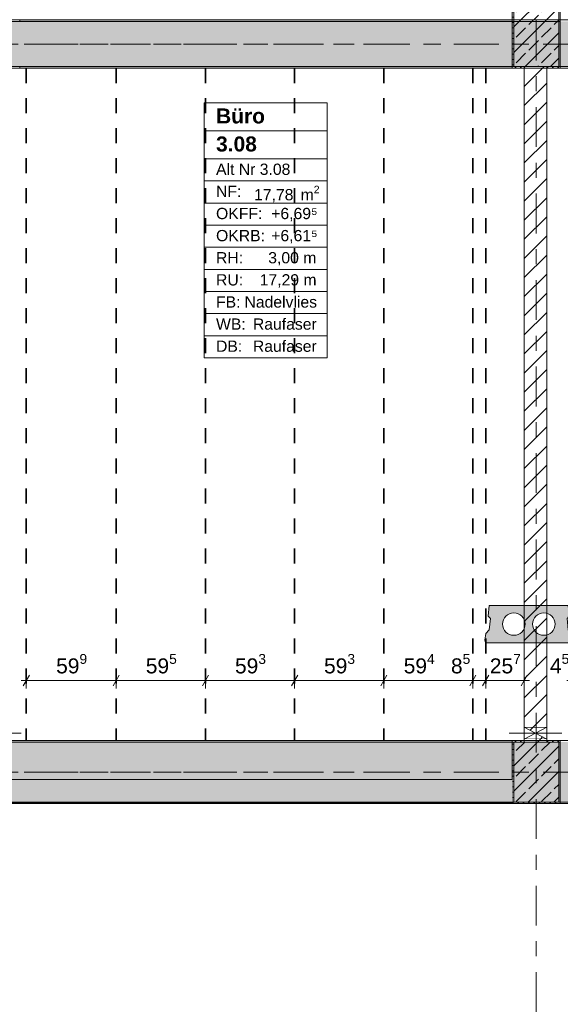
# Model space of a CAD drawing. Header units: metres. Extents: x -3.6 to 84.5, y -11 to 16.8.
# Tile 112 of 124: x 29.5 to 33.1, y 6.8 to 13.3. Entities that reach past the tile are written whole.
import ezdxf

# ---------------------------------------------------------------- set-up
doc = ezdxf.new("R2010")
doc.units = ezdxf.units.M
doc.header["$MEASUREMENT"] = 0
for name, pattern in [('Achse', [0.2, 0.1, -0.05, 0, -0.05]), ('Strichlinie doppelt', [0.546806, 0.264583, -0.105833, 0.070556, -0.105833]), ('Wipeout_Contour', [1, 0, -1])]:
    doc.linetypes.add(name, pattern=pattern)
for name, color, linetype in [('155 - Bemaßung_ Beschriftung.Ausbau - Deckenelemente', 7, 'Continuous'), ('305 - Elemente.Linie_ Schraffur - Deckenspiegel', 7, 'Continuous'), ('401 - Zone.Raum_ Raumbegrenzung_ Whg.', 7, 'Continuous'), ('451 - Universal.Achsen Raster', 7, 'Continuous'), ('605 - Struktur.Wand Innen', 7, 'Continuous'), ('607 - Struktur.Stütze', 7, 'Continuous'), ('608 - Struktur.Träger', 7, 'Continuous'), ('Abbruch_605 - Struktur.Wand Innen', 7, 'Continuous'), ('Neubau_605 - Struktur.Wand Innen', 7, 'Continuous')]:
    doc.layers.add(name, color=color, linetype=linetype)
doc.styles.add('ERSTELLTER_STIL_1', font='txt')
doc.styles.add('ERSTELLTER_STIL_2', font='txt')
doc.linetypes.add('Abbruch 1', pattern='A,0,[1,2022.0244.A_L5A-PL04.09_iA_Deckenelemente 2.OG1.Shx,S=0.001984,R=0,X=0,Y=0],-0.25,0', length=0.25)
doc.dimstyles.new('ERSTELLTER_STIL__1', dxfattribs={"dimtxt": 0.1, "dimasz": 0.0532, "dimexe": 0.18, "dimexo": 0.0625, "dimgap": 0, "dimtad": 1, "dimtih": 1, "dimtoh": 1, "dimzin": 0, "dimdsep": 46, "dimtxsty": 'ERSTELLTER_STIL_2', "dimblk": 'ARROWHEAD_2', "dimblk1": 'ARROWHEAD_2', "dimblk2": 'ARROWHEAD_2', "dimcen": 0.09, "dimse1": 1, "dimse2": 1, "dimclrd": 7, "dimclre": 7, "dimclrt": 7, "dimazin": 0, "dimtfac": 1, "dimtdec": 4, "dimtmove": 0, "dimatfit": 3, "dimfxl": 1, "dimtolj": 1, "dimtzin": 0, "dimarcsym": 0})
doc.dimstyles.new('ERSTELLTER_STIL__6', dxfattribs={"dimtxt": 0.1, "dimasz": 0.0532, "dimexe": 0.18, "dimexo": 0.0625, "dimgap": 0, "dimtad": 1, "dimzin": 0, "dimdsep": 46, "dimtxsty": 'ERSTELLTER_STIL_2', "dimblk": 'ARROWHEAD_2', "dimblk1": 'ARROWHEAD_2', "dimblk2": 'ARROWHEAD_2', "dimcen": 0.09, "dimse1": 1, "dimse2": 1, "dimclrd": 256, "dimclre": 256, "dimclrt": 256, "dimazin": 0, "dimtfac": 1, "dimtdec": 4, "dimtmove": 0, "dimatfit": 3, "dimfxl": 1, "dimtolj": 1, "dimtzin": 0, "dimarcsym": 0})
pattern_1 = [(45, (0, 0), (-0.08485281, 0.08485281), []), (45, (-0.04243, 0.04243), (-0.08485281, 0.08485281), [0.09, -0.03])]
pattern_2 = [(45, (0, 0), (-0.01767767, 0.01767767), [0, -0.025])]
pattern_3 = [(45, (0, 0), (-0.0636396, 0.0636396), [])]

# ---------------------------------------------------------------- blocks, each defined once
blk = doc.blocks.new('*D166')
at = {"layer": '155 - Bemaßung_ Beschriftung.Ausbau - Deckenelemente', "color": 7, "linetype": 'Continuous', "lineweight": 5}
for p, q in [((33.1872, 8.945), (33.1468, 8.875)), ((33.167, 8.8575), (33.167, 8.9625)), ((33.2322, 8.945), (33.1918, 8.875)), ((33.212, 8.8575), (33.212, 8.9625)), ((33.1328, 8.91), (33.167, 8.91)), ((33.167, 8.91), (33.212, 8.91))]:
    blk.add_line(p, q, dxfattribs=at)
at = {"layer": '155 - Bemaßung_ Beschriftung.Ausbau - Deckenelemente', "color": 7, "lineweight": 5, "insert": (33.0208, 8.9289), "char_height": 0.1, "attachment_point": 7, "style": 'ERSTELLTER_STIL_2'}
blk.add_mtext('\\A1;{\\pql;\\fArial|b0|i0|c0|p38;4\\fArial|b0|i0|c0|p38;\\A1{\\H.66x;\\S5^  ;}}', dxfattribs=at)
blk = doc.blocks.new('ARROWHEAD_2')
at = {"color": 0, "linetype": 'Continuous', "lineweight": 0}
for p, q in [((0, 0), (-1, 0)), ((-0.38, -0.66), (0.38, 0.66))]:
    blk.add_line(p, q, dxfattribs=at)
blk = doc.blocks.new('*D173')
at = {"layer": '155 - Bemaßung_ Beschriftung.Ausbau - Deckenelemente', "color": 7, "linetype": 'Continuous', "lineweight": 5}
for p, q in [((29.5542, 8.945), (29.5138, 8.875)), ((29.534, 8.8575), (29.534, 8.9625)), ((30.1532, 8.945), (30.1128, 8.875)), ((30.133, 8.8575), (30.133, 8.9625)), ((29.4998, 8.91), (29.534, 8.91)), ((29.534, 8.91), (30.133, 8.91))]:
    blk.add_line(p, q, dxfattribs=at)
at = {"layer": '155 - Bemaßung_ Beschriftung.Ausbau - Deckenelemente', "color": 7, "lineweight": 5, "insert": (29.7326, 8.9283), "char_height": 0.1, "attachment_point": 7, "style": 'ERSTELLTER_STIL_2'}
blk.add_mtext('\\A1;{\\pql;\\fArial|b0|i0|c0|p38;59\\fArial|b0|i0|c0|p38;\\A1{\\H.66x;\\S9^  ;}}', dxfattribs=at)
blk = doc.blocks.new('*D174')
at = {"layer": '155 - Bemaßung_ Beschriftung.Ausbau - Deckenelemente', "color": 7, "linetype": 'Continuous', "lineweight": 5}
for p, q in [((30.1532, 8.945), (30.1128, 8.875)), ((30.133, 8.8575), (30.133, 8.9625)), ((30.7482, 8.945), (30.7078, 8.875)), ((30.728, 8.8575), (30.728, 8.9625)), ((30.133, 8.91), (30.728, 8.91))]:
    blk.add_line(p, q, dxfattribs=at)
at = {"layer": '155 - Bemaßung_ Beschriftung.Ausbau - Deckenelemente', "color": 7, "lineweight": 5, "insert": (30.3296, 8.9283), "char_height": 0.1, "attachment_point": 7, "style": 'ERSTELLTER_STIL_2'}
blk.add_mtext('\\A1;{\\pql;\\fArial|b0|i0|c0|p38;59\\fArial|b0|i0|c0|p38;\\A1{\\H.66x;\\S5^  ;}}', dxfattribs=at)
blk = doc.blocks.new('*D175')
at = {"layer": '155 - Bemaßung_ Beschriftung.Ausbau - Deckenelemente', "color": 7, "linetype": 'Continuous', "lineweight": 5}
for p, q in [((30.7482, 8.945), (30.7078, 8.875)), ((30.728, 8.8575), (30.728, 8.9625)), ((31.3412, 8.945), (31.3008, 8.875)), ((31.321, 8.8575), (31.321, 8.9625)), ((30.728, 8.91), (31.321, 8.91))]:
    blk.add_line(p, q, dxfattribs=at)
at = {"layer": '155 - Bemaßung_ Beschriftung.Ausbau - Deckenelemente', "color": 7, "lineweight": 5, "insert": (30.9236, 8.9283), "char_height": 0.1, "attachment_point": 7, "style": 'ERSTELLTER_STIL_2'}
blk.add_mtext('\\A1;{\\pql;\\fArial|b0|i0|c0|p38;59\\fArial|b0|i0|c0|p38;\\A1{\\H.66x;\\S3^  ;}}', dxfattribs=at)
blk = doc.blocks.new('*D176')
at = {"layer": '155 - Bemaßung_ Beschriftung.Ausbau - Deckenelemente', "color": 7, "linetype": 'Continuous', "lineweight": 5}
for p, q in [((31.3412, 8.945), (31.3008, 8.875)), ((31.321, 8.8575), (31.321, 8.9625)), ((31.9342, 8.945), (31.8938, 8.875)), ((31.914, 8.8575), (31.914, 8.9625)), ((31.321, 8.91), (31.914, 8.91))]:
    blk.add_line(p, q, dxfattribs=at)
at = {"layer": '155 - Bemaßung_ Beschriftung.Ausbau - Deckenelemente', "color": 7, "lineweight": 5, "insert": (31.5166, 8.9283), "char_height": 0.1, "attachment_point": 7, "style": 'ERSTELLTER_STIL_2'}
blk.add_mtext('\\A1;{\\pql;\\fArial|b0|i0|c0|p38;59\\fArial|b0|i0|c0|p38;\\A1{\\H.66x;\\S3^  ;}}', dxfattribs=at)
blk = doc.blocks.new('*D177')
at = {"layer": '155 - Bemaßung_ Beschriftung.Ausbau - Deckenelemente', "color": 7, "linetype": 'Continuous', "lineweight": 5}
for p, q in [((31.9342, 8.945), (31.8938, 8.875)), ((31.914, 8.8575), (31.914, 8.9625)), ((32.5282, 8.945), (32.4878, 8.875)), ((32.508, 8.8575), (32.508, 8.9625)), ((31.914, 8.91), (32.508, 8.91))]:
    blk.add_line(p, q, dxfattribs=at)
at = {"layer": '155 - Bemaßung_ Beschriftung.Ausbau - Deckenelemente', "color": 7, "lineweight": 5, "char_height": 0.1, "attachment_point": 7, "style": 'ERSTELLTER_STIL_2'}
for s, insert in [('\\A1;{\\pql;\\fArial|b0|i0|c0|p38;59\\fArial|b0|i0|c0|p38;\\A1{\\H.66x;\\S4^  ;}}', (32.0471, 8.9283)), ('\\A1;{\\pql;\\fArial|b0|i0|c0|p38;8\\fArial|b0|i0|c0|p38;\\A1{\\H.66x;\\S5^  ;}}', (32.3618, 8.9283))]:
    blk.add_mtext(s, dxfattribs=dict(at, insert=insert))
blk = doc.blocks.new('*D178')
at = {"layer": '155 - Bemaßung_ Beschriftung.Ausbau - Deckenelemente', "color": 7, "linetype": 'Continuous', "lineweight": 5}
for p, q in [((32.5282, 8.945), (32.4878, 8.875)), ((32.508, 8.8575), (32.508, 8.9625)), ((32.6132, 8.945), (32.5728, 8.875)), ((32.593, 8.8575), (32.593, 8.9625)), ((32.508, 8.91), (32.593, 8.91))]:
    blk.add_line(p, q, dxfattribs=at)
blk = doc.blocks.new('*D179')
at = {"layer": '155 - Bemaßung_ Beschriftung.Ausbau - Deckenelemente', "color": 7, "linetype": 'Continuous', "lineweight": 5}
for p, q in [((32.6132, 8.945), (32.5728, 8.875)), ((32.593, 8.8575), (32.593, 8.9625)), ((32.8298, 8.875), (32.8702, 8.945)), ((32.85, 8.8575), (32.85, 8.9625)), ((32.593, 8.91), (32.85, 8.91)), ((32.85, 8.91), (32.8843, 8.91))]:
    blk.add_line(p, q, dxfattribs=at)
at = {"layer": '155 - Bemaßung_ Beschriftung.Ausbau - Deckenelemente', "color": 7, "lineweight": 5, "insert": (32.6206, 8.9283), "char_height": 0.1, "attachment_point": 7, "style": 'ERSTELLTER_STIL_2'}
blk.add_mtext('\\A1;{\\pql;\\fArial|b0|i0|c0|p38;25\\fArial|b0|i0|c0|p38;\\A1{\\H.66x;\\S7^  ;}}', dxfattribs=at)
blk = doc.blocks.new('*D322')
at = {"layer": '155 - Bemaßung_ Beschriftung.Ausbau - Deckenelemente', "color": 160, "linetype": 'Continuous', "lineweight": 5, "true_color": 0x3232ff}
for p, q in [((33.3305, 8.76), (33.2255, 8.76)), ((33.243, 8.7802), (33.313, 8.7398)), ((33.278, 8.51), (33.278, 8.76)), ((33.243, 8.5302), (33.313, 8.4898)), ((33.3305, 8.51), (33.2255, 8.51)), ((33.278, 8.4758), (33.278, 8.51))]:
    blk.add_line(p, q, dxfattribs=at)
at = {"layer": '155 - Bemaßung_ Beschriftung.Ausbau - Deckenelemente', "color": 160, "lineweight": 5, "true_color": 0x3232ff, "insert": (33.258, 8.5591), "char_height": 0.1, "attachment_point": 7, "rotation": 90, "style": 'ERSTELLTER_STIL_2'}
blk.add_mtext('\\A1;{\\pql;\\fArial|b0|i0|c0|p38;25}', dxfattribs=at)

msp = doc.modelspace()

# ---------------------------------------------------------------- hatches: boundary and pattern name
at = {"layer": '607 - Struktur.Stütze', "linetype": 'Continuous', "lineweight": 0, "true_color": 0x000000}
h = msp.add_hatch(dxfattribs=at)
h.set_pattern_fill('Beton__Stahlbeton_0001', color=18, style=0, pattern_type=2)
h.set_pattern_definition(pattern_1)
h.paths.add_polyline_path([(32.78, 13), (33.08, 13), (33.08, 13.45), (32.78, 13.45)])
h = msp.add_hatch(dxfattribs=at)
h.set_pattern_fill('Gips_0001', color=18, style=0, pattern_type=2)
h.set_pattern_definition(pattern_2)
h.paths.add_polyline_path([(32.77, 13.445), (32.77, 12.99), (32.85, 12.99), (32.85, 13), (32.78, 13), (32.78, 13.445)])
h = msp.add_hatch(dxfattribs=at)
h.set_pattern_fill('Gips_0001', color=18, style=0, pattern_type=2)
h.set_pattern_definition(pattern_2)
h.paths.add_polyline_path([(33.08, 13), (33, 13), (33, 12.99), (33.09, 12.99), (33.09, 13.445), (33.08, 13.445)])
h = msp.add_hatch(dxfattribs=at)
h.set_pattern_fill('Gips_0001', color=18, style=0, pattern_type=2)
h.set_pattern_definition(pattern_2)
h.paths.add_polyline_path([(32.77, 8.51), (32.77, 8.09), (33.09, 8.09), (33.09, 8.51), (33, 8.51), (33, 8.5), (33.08, 8.5), (33.08, 8.1), (32.78, 8.1), (32.78, 8.5), (32.85, 8.5), (32.85, 8.51)])
h = msp.add_hatch(dxfattribs=at)
h.set_pattern_fill('Beton__Stahlbeton_0001', color=18, style=0, pattern_type=2)
h.set_pattern_definition(pattern_1)
h.paths.add_polyline_path([(32.78, 8.1), (33.08, 8.1), (33.08, 8.5), (32.78, 8.5)])
at = {"layer": '608 - Struktur.Träger', "linetype": 'Continuous', "lineweight": 0, "true_color": 0x000000}
h = msp.add_hatch(dxfattribs=at)
h.set_pattern_fill('Gips_0001', color=18, style=0, pattern_type=2)
h.set_pattern_definition(pattern_2)
h.paths.add_polyline_path([(32.77, 13.31), (29.49, 13.31), (29.49, 13.3), (32.77, 13.3)])
h = msp.add_hatch(dxfattribs=at)
h.set_pattern_fill('Gips_0001', color=18, style=0, pattern_type=2)
h.set_pattern_definition(pattern_2)
h.paths.add_polyline_path([(32.77, 13), (29.49, 13), (29.49, 12.99), (32.77, 12.99)])
h = msp.add_hatch(dxfattribs=at)
h.set_pattern_fill('Gips_0001', color=18, style=0, pattern_type=2)
h.set_pattern_definition(pattern_2)
h.paths.add_polyline_path([(32.77, 8.51), (29.4, 8.51), (29.4, 8.5), (32.77, 8.5)])
at = {"layer": 'Abbruch_605 - Struktur.Wand Innen', "linetype": 'Continuous', "lineweight": 0, "true_color": 0x000000}
h = msp.add_hatch(dxfattribs=at)
h.set_pattern_fill('MW_Ziegel_0001', color=18, style=0, pattern_type=2)
h.set_pattern_definition(pattern_3)
h.paths.add_polyline_path([(33, 8.6), (32.85, 8.6), (32.925, 8.56)])
h = msp.add_hatch(dxfattribs=at)
h.set_pattern_fill('MW_Ziegel_0001', color=18, style=0, pattern_type=2)
h.set_pattern_definition(pattern_3)
h.paths.add_polyline_path([(32.85, 8.52), (33, 8.52), (32.925, 8.56)])

# ---------------------------------------------------------------- linework, layer by layer
at = {"layer": '155 - Bemaßung_ Beschriftung.Ausbau - Deckenelemente', "color": 7, "linetype": 'Achse', "lineweight": 35}
for p, q in [((29.534, 12.99), (29.534, 8.51)), ((30.133, 12.99), (30.133, 8.51)), ((30.728, 12.99), (30.728, 8.51)), ((31.321, 12.99), (31.321, 8.51)), ((31.914, 12.99), (31.914, 8.51)), ((32.508, 12.99), (32.508, 8.51)), ((32.593, 12.99), (32.593, 8.51))]:
    msp.add_line(p, q, dxfattribs=at)
at = {"layer": '401 - Zone.Raum_ Raumbegrenzung_ Whg.', "color": 7, "linetype": 'Continuous', "lineweight": 9}
for p, q in [((31.5378, 12.7583), (30.719, 12.7583)), ((30.719, 12.7583), (30.719, 11.0591)), ((30.719, 12.7583), (31.5378, 12.7583)), ((30.719, 12.5716), (30.719, 12.7583)), ((31.5378, 11.0591), (31.5378, 12.7583)), ((31.5378, 12.7583), (31.5378, 12.5716)), ((31.5378, 12.5716), (30.719, 12.5716)), ((30.719, 12.5716), (31.5378, 12.5716)), ((30.719, 12.385), (30.719, 12.5716)), ((31.5378, 12.5716), (31.5378, 12.385)), ((31.5378, 12.385), (30.719, 12.385)), ((30.719, 12.385), (31.5378, 12.385)), ((30.719, 12.2377), (30.719, 12.385)), ((31.5378, 12.385), (31.5378, 12.2377)), ((31.5378, 12.2377), (30.719, 12.2377)), ((30.719, 12.2377), (31.5378, 12.2377)), ((30.719, 12.0904), (30.719, 12.2377)), ((31.5378, 12.2377), (31.5378, 12.0904)), ((31.5378, 12.0904), (30.719, 12.0904)), ((30.719, 12.0904), (31.5378, 12.0904)), ((30.719, 11.9431), (30.719, 12.0904)), ((31.5378, 12.0904), (31.5378, 11.9431)), ((31.5378, 11.9431), (30.719, 11.9431)), ((30.719, 11.9431), (31.5378, 11.9431)), ((30.719, 11.7958), (30.719, 11.9431)), ((31.5378, 11.9431), (31.5378, 11.7958)), ((31.5378, 11.7958), (30.719, 11.7958)), ((30.719, 11.7958), (31.5378, 11.7958)), ((30.719, 11.6484), (30.719, 11.7958)), ((31.5378, 11.7958), (31.5378, 11.6484)), ((31.5378, 11.6484), (30.719, 11.6484)), ((30.719, 11.6484), (31.5378, 11.6484)), ((30.719, 11.5011), (30.719, 11.6484)), ((31.5378, 11.6484), (31.5378, 11.5011)), ((31.5378, 11.5011), (30.719, 11.5011)), ((30.719, 11.5011), (31.5378, 11.5011)), ((30.719, 11.3538), (30.719, 11.5011)), ((31.5378, 11.5011), (31.5378, 11.3538)), ((31.5378, 11.3538), (30.719, 11.3538)), ((30.719, 11.3538), (31.5378, 11.3538)), ((30.719, 11.2065), (30.719, 11.3538)), ((31.5378, 11.3538), (31.5378, 11.2065)), ((31.5378, 11.2065), (30.719, 11.2065)), ((30.719, 11.2065), (31.5378, 11.2065)), ((30.719, 11.0591), (30.719, 11.2065)), ((31.5378, 11.2065), (31.5378, 11.0591)), ((30.719, 11.0591), (31.5378, 11.0591)), ((31.5378, 11.0591), (30.719, 11.0591))]:
    msp.add_line(p, q, dxfattribs=at)
at = {"layer": '451 - Universal.Achsen Raster', "color": 160, "linetype": 'Strichlinie doppelt', "lineweight": 9, "true_color": 0x3232ff}
for p, q in [((64.935, 13.15), (-3.175, 13.15)), ((64.935, 8.3), (-3.175, 8.3))]:
    msp.add_line(p, q, dxfattribs=at)
at = {"layer": '607 - Struktur.Stütze', "color": 7, "linetype": 'Continuous', "lineweight": 13, "flags": 128}
for points in [[(32.78, 13), (33.08, 13), (33.08, 13.45), (32.78, 13.45)], [(32.78, 8.1), (33.08, 8.1), (33.08, 8.5), (32.78, 8.5)]]:
    msp.add_lwpolyline(points, close=True, dxfattribs=at)
at = {"layer": '607 - Struktur.Stütze', "color": 7, "linetype": 'Continuous', "lineweight": 5, "flags": 128}
for points in [[(32.77, 13.445), (32.77, 12.99), (32.85, 12.99)], [(33, 12.99), (33.09, 12.99), (33.09, 13.445)], [(32.85, 8.51), (32.77, 8.51), (32.77, 8.09), (33.09, 8.09), (33.09, 8.51), (33, 8.51)]]:
    msp.add_lwpolyline(points, dxfattribs=at)
at = {"layer": '608 - Struktur.Träger', "color": 7, "linetype": 'Continuous', "lineweight": 13}
for p, q in [((14.78, 13.31), (47.48, 13.31)), ((29.49, 13.3), (29.17, 13.3)), ((32.77, 13.3), (29.49, 13.3)), ((33.09, 13.3), (32.77, 13.3)), ((32.77, 8.5), (29.4, 8.5))]:
    msp.add_line(p, q, dxfattribs=at)
at = {"layer": '608 - Struktur.Träger', "color": 7, "linetype": 'Continuous', "lineweight": 5}
for p, q in [((29.49, 13.31), (29.49, 13.3)), ((32.77, 13.31), (29.49, 13.31)), ((32.77, 13.31), (32.77, 13.3)), ((29.49, 13), (29.49, 12.99)), ((32.77, 12.99), (29.49, 12.99)), ((32.77, 13), (32.77, 12.99)), ((32.77, 8.51), (29.4, 8.51)), ((32.77, 8.51), (32.77, 8.5))]:
    msp.add_line(p, q, dxfattribs=at)
at = {"layer": '608 - Struktur.Träger', "color": 7, "linetype": 'Achse', "lineweight": 9}
for p, q in [((14.78, 13.15), (47.48, 13.15)), ((0.38, 8.3), (61.88, 8.3))]:
    msp.add_line(p, q, dxfattribs=at)
at = {"layer": 'Abbruch_605 - Struktur.Wand Innen', "color": 7, "linetype": 'Abbruch 1', "lineweight": 18}
for p, q in [((33, 8.6), (32.85, 8.6)), ((32.85, 8.52), (33, 8.52))]:
    msp.add_line(p, q, dxfattribs=at)
at = {"layer": 'Abbruch_605 - Struktur.Wand Innen', "color": 160, "linetype": 'Abbruch 1', "lineweight": 5, "true_color": 0x3232ff}
for p, q in [((29.13, 8.56), (29.5, 8.56)), ((29.13, 8.56), (29.5, 8.56)), ((32.75, 8.56), (33.1, 8.56)), ((32.75, 8.56), (33.1, 8.56))]:
    msp.add_line(p, q, dxfattribs=at)
at = {"layer": 'Abbruch_605 - Struktur.Wand Innen', "color": 7, "linetype": 'Abbruch 1', "lineweight": 18, "flags": 128}
for points in [[(32.85, 8.6), (32.85, 8.52)], [(33, 8.52), (33, 8.6)]]:
    msp.add_lwpolyline(points, dxfattribs=at)
at = {"layer": 'Neubau_605 - Struktur.Wand Innen', "color": 1, "linetype": 'Continuous', "lineweight": 9}
for p, q in [((32.85, 8.52), (33, 8.6)), ((32.85, 8.6), (33, 8.52))]:
    msp.add_line(p, q, dxfattribs=at)

# ---------------------------------------------------------------- texts
at = {"layer": '401 - Zone.Raum_ Raumbegrenzung_ Whg.', "color": 7, "lineweight": 9, "attachment_point": 1}
for s, insert, char_height, style in [('\\A1;{\\pqj;\\pt0;\\fArial|b1|i0|c0|p38;Büro}', (30.7975, 12.7207), 0.1, 'ERSTELLTER_STIL_1'), ('\\A1;{\\pqj;\\pt0;\\fArial|b1|i0|c0|p38;}', (31.4592, 12.7435), 0.1, 'ERSTELLTER_STIL_1'), ('\\A1;{\\pql;\\pt0;\\fArial|b1|i0|c0|p38;3.08}', (30.7975, 12.5341), 0.1, 'ERSTELLTER_STIL_1'), ('\\A1;{\\pqj;\\pt0;\\fArial|b1|i0|c0|p38;}', (31.4592, 12.5569), 0.1, 'ERSTELLTER_STIL_1'), ('\\A1;{\\pqj;\\pt0;\\fArial|b0|i0|c0|p38;Alt Nr 3.08}', (30.7975, 12.3532), 0.075, 'ERSTELLTER_STIL_2'), ('\\A1;{\\pqj;\\pt0;\\fArial|b0|i0|c0|p38;}', (31.4592, 12.3703), 0.075, 'ERSTELLTER_STIL_2'), ('\\A1;{\\pqj;\\pt0;\\fArial|b0|i0|c0|p38;NF: }', (30.7975, 12.2058), 0.075, 'ERSTELLTER_STIL_2'), ('\\A1;{\\pql;\\pt0,0.05;\\fArial|b0|i0|c0|p38;17,78\\fArial|b0|i0|c0|p38;\\A1{\\H.66x;\\S^  ;}\\fArial|b0|i0|c0|p38; m\\fArial|b0|i0|c0|p38;\\A1{\\H.66x;\\S2^  ;}}', (31.0507, 12.2058), 0.075, 'ERSTELLTER_STIL_2'), ('\\A1;{\\pqj;\\pt0;\\fArial|b0|i0|c0|p38;+6,69⁵}', (31.1651, 12.0585), 0.075, 'ERSTELLTER_STIL_2'), ('\\A1;{\\pqj;\\pt0;\\fArial|b0|i0|c0|p38;OKFF: }', (30.7975, 12.0585), 0.075, 'ERSTELLTER_STIL_2'), ('\\A1;{\\pqj;\\pt0;\\fArial|b0|i0|c0|p38;OKRB: }', (30.7975, 11.9112), 0.075, 'ERSTELLTER_STIL_2'), ('\\A1;{\\pqj;\\pt0;\\fArial|b0|i0|c0|p38;+6,61⁵}', (31.1651, 11.9112), 0.075, 'ERSTELLTER_STIL_2'), ('\\A1;{\\pqj;\\pt0;\\fArial|b0|i0|c0|p38;RH: }', (30.7975, 11.7639), 0.075, 'ERSTELLTER_STIL_2'), ('\\A1;{\\pqj;\\pt0;\\fArial|b0|i0|c0|p38;3,00 m}', (31.1452, 11.7639), 0.075, 'ERSTELLTER_STIL_2'), ('\\A1;{\\pqj;\\pt0;\\fArial|b0|i0|c0|p38;RU: }', (30.7975, 11.6166), 0.075, 'ERSTELLTER_STIL_2'), ('\\A1;{\\pqj;\\pt0;\\fArial|b0|i0|c0|p38;17,29 m}', (31.0883, 11.6166), 0.075, 'ERSTELLTER_STIL_2'), ('\\A1;{\\pqj;\\pt0;\\fArial|b0|i0|c0|p38;FB: }', (30.7975, 11.4692), 0.075, 'ERSTELLTER_STIL_2'), ('\\A1;{\\pqj;\\pt0;\\fArial|b0|i0|c0|p38;Nadelvlies}', (30.9868, 11.4692), 0.075, 'ERSTELLTER_STIL_2'), ('\\A1;{\\pqj;\\pt0;\\fArial|b0|i0|c0|p38;WB: }', (30.7975, 11.3219), 0.075, 'ERSTELLTER_STIL_2'), ('\\A1;{\\pqj;\\pt0;\\fArial|b0|i0|c0|p38;Raufaser}', (31.043, 11.3219), 0.075, 'ERSTELLTER_STIL_2'), ('\\A1;{\\pqj;\\pt0;\\fArial|b0|i0|c0|p38;DB: }', (30.7975, 11.1746), 0.075, 'ERSTELLTER_STIL_2'), ('\\A1;{\\pqj;\\pt0;\\fArial|b0|i0|c0|p38;Raufaser}', (31.043, 11.1746), 0.075, 'ERSTELLTER_STIL_2')]:
    msp.add_mtext(s, dxfattribs=dict(at, insert=insert, char_height=char_height, style=style))

# ---------------------------------------------------------------- dimensions: what is measured, and where the dimension line sits
at = {"layer": '155 - Bemaßung_ Beschriftung.Ausbau - Deckenelemente', "color": 7, "linetype": 'Continuous', "lineweight": 5}
for base, p1, p2, picture, middle in [((30.133, 8.91), (29.534, 8.51), (30.133, 8.51), '*D173', (29.9439, 8.98)), ((30.728025, 8.9099822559), (30.133025, 8.5099826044), (30.728025, 8.5099826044), '*D174', (30.5408912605, 8.9799822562)), ((31.321, 8.91), (30.728, 8.51), (31.321, 8.51), '*D175', (31.1349, 8.98)), ((31.914, 8.91), (31.321, 8.51), (31.914, 8.51), '*D176', (31.7279, 8.98)), ((32.508, 8.91), (31.914, 8.51), (32.508, 8.51), '*D177', (32.2584, 8.98)), ((32.59302, 8.90998), (32.50803, 8.50998), (32.59302, 8.50998), '*D178', (32.535, 8.97998))]:
    dim = msp.add_linear_dim(base=base, p1=p1, p2=p2, dimstyle='ERSTELLTER_STIL__1', dxfattribs=at)
    dim.commit()
    dim.dimension.update_dxf_attribs({"geometry": picture, "text_midpoint": middle, "dimtype": 160})

# ---------------------------------------------------------------- next in the draw order: wipeouts: each hides what was drawn before it
at = {"color": 254, "linetype": 'Wipeout_Contour', "lineweight": 0, "ltscale": 138.832171}
msp.add_wipeout([(32.85, 13), (32.85, 8.6), (33, 8.6), (33, 13)], dxfattribs=at).dxf.layer = '605 - Struktur.Wand Innen'
at = {"color": 254, "linetype": 'Wipeout_Contour', "lineweight": 0, "ltscale": 136.041579}
msp.add_wipeout([(32.85, 8.5), (33, 8.5), (33, 8.52), (32.85, 8.52)], dxfattribs=at).dxf.layer = '605 - Struktur.Wand Innen'
at = {"color": 254, "linetype": 'Wipeout_Contour', "lineweight": 0, "ltscale": 128.565824}
msp.add_wipeout([(29.4, 8.095), (32.77, 8.095), (32.77, 8.25), (29.4, 8.25)], dxfattribs=at).dxf.layer = '605 - Struktur.Wand Innen'

# ---------------------------------------------------------------- next in the draw order: hatches: boundary and pattern name
at = {"layer": '305 - Elemente.Linie_ Schraffur - Deckenspiegel', "linetype": 'Continuous', "lineweight": 0, "true_color": 0x575757}
h = msp.add_hatch(color=251, dxfattribs=at)
h.paths.add_polyline_path([(32.6172, 9.41), (32.6103, 9.3387), (32.6249, 9.3241), (32.6172, 9.2466), (32.5939, 9.2233), (32.5875, 9.1783), (32.5929, 9.16), (33.1671, 9.16), (33.1725, 9.1783), (33.1661, 9.2233), (33.1428, 9.2466), (33.1351, 9.3241), (33.1497, 9.3387), (33.1428, 9.41)])
h.paths.add_polyline_path([(32.705, 9.2861, 1), (32.855, 9.2861, 1)], flags=0)
h.paths.add_polyline_path([(32.905, 9.2861, 1), (33.055, 9.2861, 1)], flags=0)
at = {"layer": '605 - Struktur.Wand Innen', "linetype": 'Continuous', "lineweight": 0, "true_color": 0x000000}
h = msp.add_hatch(dxfattribs=at)
h.set_pattern_fill('MW_Ziegel_0001', color=18, style=0, pattern_type=2)
h.set_pattern_definition(pattern_3)
h.paths.add_polyline_path([(32.85, 13), (32.85, 8.6), (33, 8.6), (33, 13)])
h = msp.add_hatch(dxfattribs=at)
h.set_pattern_fill('MW_Ziegel_0001', color=18, style=0, pattern_type=2)
h.set_pattern_definition(pattern_3)
h.paths.add_polyline_path([(32.85, 8.5), (33, 8.5), (33, 8.52), (32.85, 8.52)])
at = {"layer": '608 - Struktur.Träger', "linetype": 'Continuous', "lineweight": 0, "true_color": 0x000000}
h = msp.add_hatch(dxfattribs=at)
h.set_pattern_fill('Beton__Stahlbeton_0001', color=18, style=0, pattern_type=2)
h.set_pattern_definition(pattern_1)
h.paths.add_polyline_path([(15.09, 13.3), (14.78, 13.3), (14.78, 13), (15.09, 13), (18.37, 13), (18.69, 13), (21.97, 13), (22.29, 13), (25.57, 13), (25.89, 13), (29.17, 13), (29.49, 13), (32.77, 13), (33.09, 13), (36.37, 13), (36.69, 13), (39.97, 13), (40.29, 13), (43.57, 13), (43.89, 13), (47.17, 13), (47.48, 13), (47.48, 13.3), (47.17, 13.3), (43.89, 13.3), (43.57, 13.3), (40.29, 13.3), (39.97, 13.3), (36.69, 13.3), (36.37, 13.3), (33.09, 13.3), (32.77, 13.3), (29.49, 13.3), (29.17, 13.3), (25.89, 13.3), (25.57, 13.3), (22.29, 13.3), (21.97, 13.3), (18.69, 13.3), (18.37, 13.3)])
h = msp.add_hatch(dxfattribs=at)
h.set_pattern_fill('Beton__Stahlbeton_0001', color=18, style=0, pattern_type=2)
h.set_pattern_definition(pattern_1)
h.paths.add_polyline_path([(0.69, 8.5), (0.38, 8.5), (0.38, 8.1), (0.69, 8.1), (7.57, 8.1), (7.89, 8.1), (11.17, 8.1), (11.49, 8.1), (14.77, 8.1), (15.09, 8.1), (18.37, 8.1), (18.69, 8.1), (25.57, 8.1), (25.89, 8.1), (29.23, 8.1), (29.4, 8.1), (32.77, 8.1), (33.09, 8.1), (39.97, 8.1), (40.29, 8.1), (47.17, 8.1), (47.49, 8.1), (50.77, 8.1), (51.09, 8.1), (54.37, 8.1), (54.69, 8.1), (61.57, 8.1), (61.88, 8.1), (61.88, 8.5), (61.57, 8.5), (58.205, 8.5), (58.055, 8.5), (54.69, 8.5), (54.37, 8.5), (51.09, 8.5), (50.77, 8.5), (47.49, 8.5), (47.17, 8.5), (43.81, 8.5), (43.66, 8.5), (40.29, 8.5), (39.97, 8.5), (39.03, 8.5), (38.9, 8.5), (37.71, 8.5), (37.58, 8.5), (36.61, 8.5), (36.46, 8.5), (33.09, 8.5), (32.77, 8.5), (29.4, 8.5), (29.23, 8.5), (25.89, 8.5), (25.57, 8.5), (18.69, 8.5), (18.37, 8.5), (15.09, 8.5), (14.77, 8.5), (11.49, 8.5), (11.17, 8.5), (7.89, 8.5), (7.57, 8.5)])
h = msp.add_hatch(dxfattribs=at)
h.set_pattern_fill('Gips_0001', color=18, style=0, pattern_type=2)
h.set_pattern_definition(pattern_2)
h.paths.add_polyline_path([(29.23, 8.1), (25.89, 8.1), (25.89, 8.09), (32.77, 8.09), (32.77, 8.1), (29.4, 8.1), (29.4, 8.095), (29.23, 8.095)])

# ---------------------------------------------------------------- next in the draw order: linework, layer by layer
at = {"layer": '305 - Elemente.Linie_ Schraffur - Deckenspiegel', "color": 7, "linetype": 'Continuous', "lineweight": 13, "flags": 128}
msp.add_lwpolyline([(32.6172, 9.41), (32.6103, 9.3387), (32.6249, 9.3241), (32.6172, 9.2466), (32.5939, 9.2233), (32.5875, 9.1783), (32.5929, 9.16), (33.1671, 9.16), (33.1725, 9.1783), (33.1661, 9.2233), (33.1428, 9.2466), (33.1351, 9.3241), (33.1497, 9.3387), (33.1428, 9.41)], close=True, dxfattribs=at)
for points in [[(32.705, 9.2861, 1), (32.855, 9.2861, 1)], [(32.905, 9.2861, 1), (33.055, 9.2861, 1)]]:
    msp.add_lwpolyline(points, format="xyb", close=True, dxfattribs=at)
at = {"layer": '451 - Universal.Achsen Raster', "color": 160, "linetype": 'Strichlinie doppelt', "lineweight": 9, "true_color": 0x3232ff}
msp.add_line((32.93, -10.585), (32.93, 16.355), dxfattribs=at)
at = {"layer": '605 - Struktur.Wand Innen', "color": 7, "linetype": 'Continuous', "lineweight": 18, "flags": 128}
for points in [[(32.85, 13), (32.85, 8.6)], [(33, 8.6), (33, 13)], [(32.85, 8.52), (32.85, 8.5)], [(33, 8.5), (33, 8.52)]]:
    msp.add_lwpolyline(points, dxfattribs=at)
at = {"layer": '605 - Struktur.Wand Innen', "color": 7, "linetype": 'Continuous', "lineweight": 13, "flags": 128}
for points in [[(32.77, 8.25), (29.4, 8.25)], [(25.89, 8.095), (32.77, 8.095)]]:
    msp.add_lwpolyline(points, dxfattribs=at)
at = {"layer": '608 - Struktur.Träger', "color": 7, "linetype": 'Continuous', "lineweight": 13}
for p, q in [((14.78, 12.99), (47.48, 12.99)), ((0.38, 8.51), (61.88, 8.51)), ((33.09, 8.5), (32.77, 8.5)), ((0.38, 8.09), (61.88, 8.09))]:
    msp.add_line(p, q, dxfattribs=at)
at = {"layer": '608 - Struktur.Träger', "color": 7, "linetype": 'Continuous', "lineweight": 5}
for p, q in [((32.77, 8.09), (25.89, 8.09)), ((32.77, 8.1), (32.77, 8.09))]:
    msp.add_line(p, q, dxfattribs=at)
at = {"layer": '608 - Struktur.Träger', "color": 7, "linetype": 'Continuous', "lineweight": 13, "flags": 128}
for points in [[(47.48, 13), (47.17, 13), (43.89, 13), (43.57, 13), (40.29, 13), (39.97, 13), (36.69, 13), (36.37, 13), (33.09, 13), (32.77, 13), (29.49, 13), (29.17, 13), (25.89, 13), (25.57, 13), (22.29, 13), (21.97, 13), (18.69, 13), (18.37, 13), (15.09, 13), (14.78, 13)], [(54.69, 8.1), (54.37, 8.1), (51.09, 8.1), (50.77, 8.1), (47.49, 8.1), (47.17, 8.1), (40.29, 8.1), (39.97, 8.1), (33.09, 8.1), (32.77, 8.1), (29.4, 8.1), (29.23, 8.1), (25.89, 8.1), (25.57, 8.1), (18.69, 8.1), (18.37, 8.1), (15.09, 8.1), (14.77, 8.1), (11.49, 8.1), (11.17, 8.1), (7.89, 8.1), (7.57, 8.1), (0.69, 8.1), (0.38, 8.1)]]:
    msp.add_lwpolyline(points, dxfattribs=at)

# ---------------------------------------------------------------- next in the draw order: dimensions: what is measured, and where the dimension line sits
at = {"layer": '155 - Bemaßung_ Beschriftung.Ausbau - Deckenelemente', "color": 7, "linetype": 'Continuous', "lineweight": 5}
for base, p1, p2, picture, middle in [((32.85, 8.91), (32.593, 8.51), (32.85, 8.5), '*D179', (32.8319, 8.98)), ((33.212, 8.9099822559), (33.167, 8.5099826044), (33.212, 8.5099826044), '*D166', (33.1939760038, 8.9799822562))]:
    dim = msp.add_linear_dim(base=base, p1=p1, p2=p2, dimstyle='ERSTELLTER_STIL__1', dxfattribs=at)
    dim.commit()
    dim.dimension.update_dxf_attribs({"geometry": picture, "text_midpoint": middle, "dimtype": 160})
at = {"layer": '155 - Bemaßung_ Beschriftung.Ausbau - Deckenelemente', "color": 160, "linetype": 'Continuous', "lineweight": 5, "true_color": 0x3232ff}
dim = msp.add_linear_dim(base=(33.278, 8.76), p1=(33, 8.51), p2=(33.408, 8.76), angle=90, dimstyle='ERSTELLTER_STIL__6', dxfattribs=at)
dim.commit()
dim.dimension.update_dxf_attribs({"geometry": '*D322', "text_midpoint": (33.208, 8.6353), "dimtype": 160, "text_rotation": 90})

doc.saveas('drawing.dxf')
